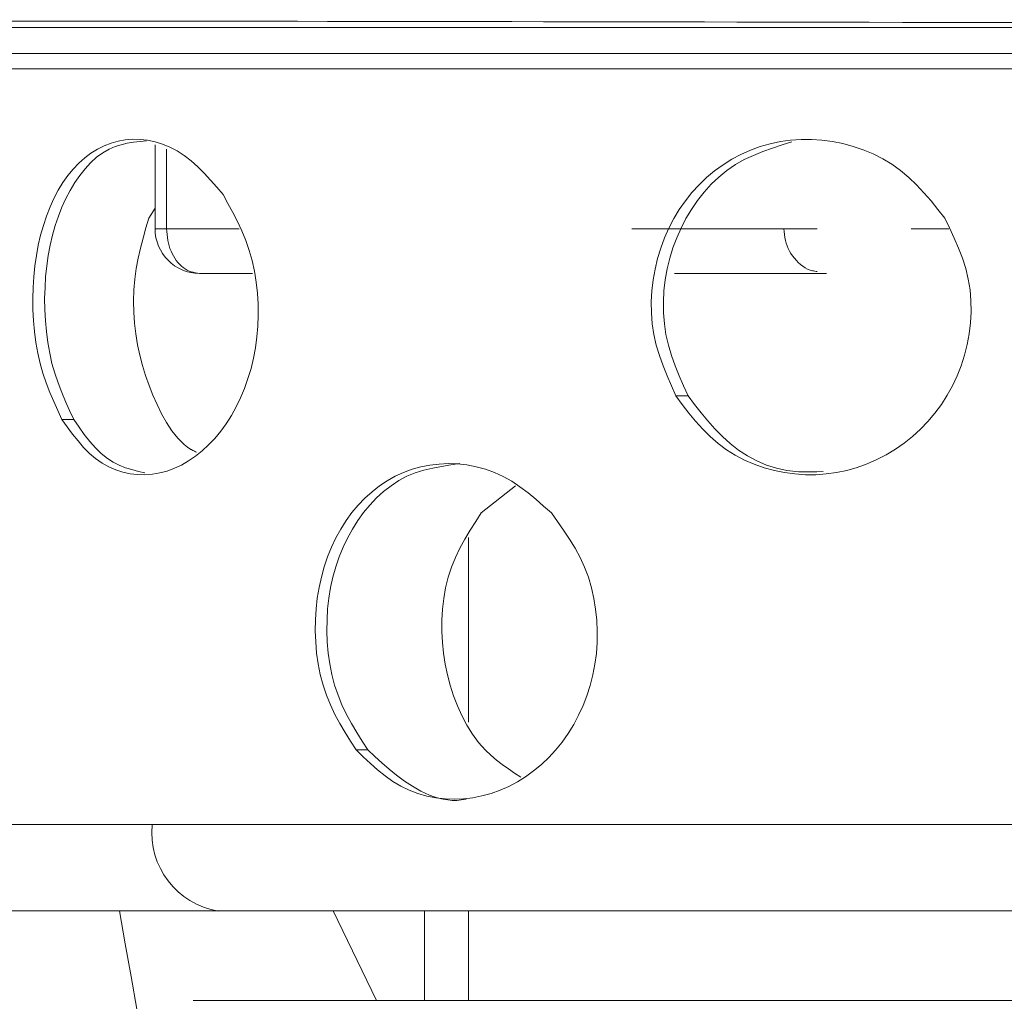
# Model space of a CAD drawing. Extents: x 193 to 943, y 26 to 526.
# Tile 25 of 256: x 356.82 to 357.92, y 90.15 to 91.25. Entities that reach past the tile are written whole.
import ezdxf

# ---------------------------------------------------------------- set-up
doc = ezdxf.new("R2010")
doc.units = 0
doc.layers.get('0').update_dxf_attribs({"lineweight": 25})
doc.layers.add('KG4_HLS_SYA', color=7, linetype='Continuous', lineweight=25)

# ---------------------------------------------------------------- blocks, each defined once
blk = doc.blocks.new('Spline-A069HVXQ7N', base_point=(356.2028, 91.2466))
at = {"color": 0, "lineweight": -2}
for p, q in [((356.2113, 91.2501), (356.2028, 91.2501)), ((356.22, 91.25), (356.2113, 91.2501)), ((356.2289, 91.2499), (356.22, 91.25)), ((356.2381, 91.2499), (356.2289, 91.2499)), ((356.2477, 91.2498), (356.2381, 91.2499)), ((356.2579, 91.2498), (356.2477, 91.2498)), ((356.2717, 91.2497), (356.2579, 91.2498)), ((356.2865, 91.2497), (356.2717, 91.2497)), ((356.3022, 91.2496), (356.2865, 91.2497)), ((356.3188, 91.2496), (356.3022, 91.2496)), ((356.336, 91.2495), (356.3188, 91.2496)), ((356.354, 91.2495), (356.336, 91.2495)), ((356.3727, 91.2494), (356.354, 91.2495)), ((356.3919, 91.2494), (356.3727, 91.2494)), ((356.4118, 91.2493), (356.3919, 91.2494)), ((356.4323, 91.2493), (356.4118, 91.2493)), ((356.4535, 91.2492), (356.4323, 91.2493)), ((356.4753, 91.2492), (356.4535, 91.2492)), ((356.4974, 91.2491), (356.4753, 91.2492)), ((356.5202, 91.2491), (356.4974, 91.2491)), ((356.5436, 91.249), (356.5202, 91.2491)), ((356.5676, 91.249), (356.5436, 91.249)), ((356.5922, 91.2489), (356.5676, 91.249)), ((356.6174, 91.2489), (356.5922, 91.2489)), ((356.6432, 91.2488), (356.6174, 91.2489)), ((356.6696, 91.2488), (356.6432, 91.2488)), ((356.6965, 91.2487), (356.6696, 91.2488)), ((356.724, 91.2487), (356.6965, 91.2487)), ((356.752, 91.2487), (356.724, 91.2487)), ((356.7805, 91.2486), (356.752, 91.2487)), ((356.8099, 91.2486), (356.7805, 91.2486)), ((356.8398, 91.2485), (356.8099, 91.2486)), ((356.8701, 91.2485), (356.8398, 91.2485)), ((356.9009, 91.2485), (356.8701, 91.2485)), ((356.9321, 91.2485), (356.9009, 91.2485)), ((356.9638, 91.2484), (356.9321, 91.2485)), ((356.9956, 91.2484), (356.9638, 91.2484)), ((357.0278, 91.2484), (356.9956, 91.2484)), ((357.0604, 91.2483), (357.0278, 91.2484)), ((357.0933, 91.2483), (357.0604, 91.2483)), ((357.1266, 91.2483), (357.0933, 91.2483)), ((357.1602, 91.2482), (357.1266, 91.2483)), ((357.1938, 91.2482), (357.1602, 91.2482)), ((357.2277, 91.2482), (357.1938, 91.2482)), ((357.262, 91.2481), (357.2277, 91.2482)), ((357.2965, 91.2481), (357.262, 91.2481)), ((357.3313, 91.248), (357.2965, 91.2481)), ((357.3663, 91.248), (357.3313, 91.248)), ((357.4017, 91.2479), (357.3663, 91.248)), ((357.4372, 91.2479), (357.4017, 91.2479)), ((357.473, 91.2478), (357.4372, 91.2479)), ((357.5091, 91.2478), (357.473, 91.2478)), ((357.5453, 91.2477), (357.5091, 91.2478)), ((357.5817, 91.2476), (357.5453, 91.2477)), ((357.6181, 91.2475), (357.5817, 91.2476)), ((357.6548, 91.2475), (357.6181, 91.2475)), ((357.6916, 91.2474), (357.6548, 91.2475)), ((357.7286, 91.2473), (357.6916, 91.2474)), ((357.7658, 91.2472), (357.7286, 91.2473)), ((357.8032, 91.2471), (357.7658, 91.2472)), ((357.8345, 91.2471), (357.8032, 91.2471)), ((357.866, 91.247), (357.8345, 91.2471)), ((357.8975, 91.2469), (357.866, 91.247)), ((357.9291, 91.2468), (357.8975, 91.2469)), ((357.9608, 91.2467), (357.9291, 91.2468)), ((357.9925, 91.2466), (357.9608, 91.2467))]:
    blk.add_line(p, q, dxfattribs=at)
blk = doc.blocks.new('Kreis-A069HVZS7N', base_point=(356.9675, 90.9665))
at = {"color": 0, "lineweight": -2}
blk.add_ellipse((357.0175, 91.0165), major_axis=(-0.05, 0), ratio=1, start_param=0, end_param=1.564817, dxfattribs=at)
blk = doc.blocks.new('Spline-A069HWGW7N', base_point=(356.9277, 89.2325))
at = {"color": 0, "lineweight": -2}
for p, q in [((356.9277, 90.254), (356.9342, 90.2173)), ((356.9342, 90.2173), (356.9407, 90.1807)), ((356.9407, 90.1807), (356.9471, 90.1443)), ((356.9471, 90.1443), (356.9535, 90.1081)), ((356.9535, 90.1081), (356.9598, 90.0723)), ((356.9598, 90.0723), (356.966, 90.0368)), ((356.966, 90.0368), (356.975, 89.9858)), ((356.975, 89.9858), (356.9838, 89.9359)), ((356.9838, 89.9359), (356.9925, 89.8868)), ((356.9925, 89.8868), (357.001, 89.8385)), ((357.001, 89.8385), (357.0094, 89.791)), ((357.0094, 89.791), (357.0176, 89.7441)), ((357.0176, 89.7441), (357.0259, 89.6973)), ((357.0259, 89.6973), (357.034, 89.6511)), ((357.034, 89.6511), (357.042, 89.6057)), ((357.042, 89.6057), (357.0499, 89.5611)), ((357.0499, 89.5611), (357.0576, 89.5174)), ((357.0576, 89.5174), (357.0652, 89.4746)), ((357.0652, 89.4746), (357.0726, 89.4327)), ((357.0726, 89.4327), (357.0798, 89.3916)), ((357.0798, 89.3916), (357.0869, 89.3512)), ((357.0869, 89.3512), (357.0939, 89.3113)), ((357.0939, 89.3113), (357.1009, 89.2718)), ((357.1009, 89.2718), (357.1079, 89.2325))]:
    blk.add_line(p, q, dxfattribs=at)
blk = doc.blocks.new('Spline-A069HX087N', base_point=(356.2224, 91.2415))
at = {"color": 0, "lineweight": -2}
for p, q in [((356.2279, 91.2415), (356.2225, 91.2415)), ((356.2334, 91.2415), (356.2279, 91.2415)), ((356.2393, 91.2415), (356.2334, 91.2415)), ((356.2456, 91.2415), (356.2393, 91.2415)), ((356.2526, 91.2415), (356.2456, 91.2415)), ((356.2603, 91.2415), (356.2526, 91.2415)), ((356.2689, 91.2415), (356.2603, 91.2415)), ((356.2783, 91.2415), (356.2689, 91.2415)), ((356.2885, 91.2415), (356.2783, 91.2415)), ((356.2995, 91.2415), (356.2885, 91.2415)), ((356.3113, 91.2415), (356.2995, 91.2415)), ((356.3237, 91.2415), (356.3113, 91.2415)), ((356.3368, 91.2415), (356.3237, 91.2415)), ((356.3506, 91.2415), (356.3368, 91.2415)), ((356.3651, 91.2415), (356.3506, 91.2415)), ((356.3802, 91.2415), (356.3651, 91.2415)), ((356.3959, 91.2415), (356.3802, 91.2415)), ((356.4123, 91.2415), (356.3959, 91.2415)), ((356.4293, 91.2415), (356.4123, 91.2415)), ((356.447, 91.2415), (356.4293, 91.2415)), ((356.4653, 91.2415), (356.447, 91.2415)), ((356.4842, 91.2415), (356.4653, 91.2415)), ((356.5037, 91.2415), (356.4842, 91.2415)), ((356.5238, 91.2415), (356.5037, 91.2415)), ((356.5445, 91.2415), (356.5238, 91.2415)), ((356.5658, 91.2415), (356.5445, 91.2415)), ((356.5877, 91.2415), (356.5658, 91.2415)), ((356.6101, 91.2415), (356.5877, 91.2415)), ((356.6332, 91.2415), (356.6101, 91.2415)), ((356.6568, 91.2415), (356.6332, 91.2415)), ((356.6809, 91.2415), (356.6568, 91.2415)), ((356.7055, 91.2415), (356.6809, 91.2415)), ((356.7308, 91.2415), (356.7055, 91.2415)), ((356.7565, 91.2415), (356.7308, 91.2415)), ((356.7828, 91.2415), (356.7565, 91.2415)), ((356.8095, 91.2415), (356.7828, 91.2415)), ((356.8368, 91.2415), (356.8095, 91.2415)), ((356.8645, 91.2415), (356.8368, 91.2415)), ((356.8927, 91.2415), (356.8645, 91.2415)), ((356.9214, 91.2415), (356.8927, 91.2415)), ((356.9504, 91.2415), (356.9214, 91.2415)), ((356.9799, 91.2415), (356.9504, 91.2415)), ((357.0095, 91.2415), (356.9799, 91.2415)), ((357.0394, 91.2415), (357.0095, 91.2415)), ((357.0697, 91.2415), (357.0394, 91.2415)), ((357.1003, 91.2415), (357.0697, 91.2415)), ((357.1313, 91.2415), (357.1003, 91.2415)), ((357.1626, 91.2415), (357.1313, 91.2415)), ((357.1947, 91.2415), (357.1626, 91.2415)), ((357.2272, 91.2415), (357.1947, 91.2415)), ((357.2599, 91.2415), (357.2272, 91.2415)), ((357.2929, 91.2415), (357.2599, 91.2415)), ((357.3262, 91.2415), (357.2929, 91.2415)), ((357.3598, 91.2415), (357.3262, 91.2415)), ((357.3929, 91.2415), (357.3598, 91.2415)), ((357.4263, 91.2415), (357.3929, 91.2415)), ((357.4599, 91.2415), (357.4263, 91.2415)), ((357.4936, 91.2415), (357.4599, 91.2415)), ((357.5276, 91.2415), (357.4936, 91.2415)), ((357.5617, 91.2415), (357.5276, 91.2415)), ((357.5967, 91.2415), (357.5617, 91.2415)), ((357.6319, 91.2415), (357.5967, 91.2415)), ((357.6673, 91.2415), (357.6319, 91.2415)), ((357.7029, 91.2415), (357.6673, 91.2415)), ((357.7386, 91.2415), (357.7029, 91.2415)), ((357.7745, 91.2415), (357.7386, 91.2415)), ((357.81, 91.2415), (357.7745, 91.2415)), ((357.8458, 91.2415), (357.81, 91.2415)), ((357.8816, 91.2415), (357.8458, 91.2415)), ((357.9175, 91.2415), (357.8816, 91.2415)), ((357.9535, 91.2415), (357.9175, 91.2415)), ((357.9895, 91.2415), (357.9535, 91.2415))]:
    blk.add_line(p, q, dxfattribs=at)
blk = doc.blocks.new('Spline-A069HX9C7N', base_point=(356.8308, 90.8032))
at = {"color": 0, "lineweight": -2}
for p, q in [((356.9261, 91.1144), (356.9183, 91.1122)), ((356.9342, 91.1158), (356.9261, 91.1144)), ((356.9424, 91.1164), (356.9342, 91.1158)), ((356.9507, 91.1162), (356.9424, 91.1164)), ((356.9591, 91.1153), (356.9507, 91.1162)), ((356.9675, 91.1136), (356.9591, 91.1153)), ((356.9759, 91.111), (356.9675, 91.1136)), ((356.9031, 91.1055), (356.8959, 91.101)), ((356.9106, 91.1092), (356.9031, 91.1055)), ((356.9183, 91.1122), (356.9106, 91.1092)), ((356.9842, 91.1077), (356.9759, 91.111)), ((356.9923, 91.1035), (356.9842, 91.1077)), ((357.0002, 91.0984), (356.9923, 91.1035)), ((356.889, 91.0958), (356.8824, 91.0898)), ((356.8959, 91.101), (356.889, 91.0958)), ((357.0078, 91.0925), (357.0002, 91.0984)), ((357.0153, 91.0858), (357.0078, 91.0925)), ((356.8761, 91.0832), (356.8701, 91.0759)), ((356.8824, 91.0898), (356.8761, 91.0832)), ((357.0225, 91.0786), (357.0153, 91.0858)), ((356.8701, 91.0759), (356.8645, 91.068)), ((357.0296, 91.0709), (357.0225, 91.0786)), ((357.0365, 91.063), (357.0296, 91.0709)), ((356.8593, 91.0594), (356.8545, 91.0504)), ((356.8645, 91.068), (356.8593, 91.0594)), ((357.0435, 91.0549), (357.0365, 91.063)), ((356.8545, 91.0504), (356.8501, 91.0408)), ((356.8501, 91.0408), (356.8462, 91.0307)), ((356.8462, 91.0307), (356.8427, 91.0202)), ((356.8427, 91.0202), (356.8396, 91.0093)), ((356.8396, 91.0093), (356.837, 90.9981)), ((356.837, 90.9981), (356.8348, 90.9866)), ((356.8348, 90.9866), (356.8331, 90.9749)), ((356.8331, 90.9749), (356.8319, 90.9629)), ((356.8319, 90.9629), (356.8311, 90.9507)), ((356.8311, 90.9507), (356.8308, 90.9385)), ((356.8308, 90.9385), (356.8309, 90.9261)), ((356.8309, 90.9261), (356.8315, 90.9137)), ((356.8315, 90.9137), (356.8326, 90.9015)), ((356.8326, 90.9015), (356.8342, 90.8894)), ((356.8342, 90.8894), (356.8363, 90.8775)), ((356.8363, 90.8775), (356.839, 90.866)), ((356.839, 90.866), (356.8422, 90.8549)), ((356.8422, 90.8549), (356.8459, 90.8441)), ((356.8459, 90.8441), (356.8499, 90.8336)), ((356.8499, 90.8336), (356.8542, 90.8234)), ((356.8542, 90.8234), (356.8587, 90.8132)), ((356.8587, 90.8132), (356.8633, 90.8032))]:
    blk.add_line(p, q, dxfattribs=at)
blk = doc.blocks.new('Spline-A069HX9E7N', base_point=(356.8633, 90.7415))
at = {"color": 0, "lineweight": -2}
for p, q in [((357.049, 91.0448), (357.0435, 91.0549)), ((357.0545, 91.0347), (357.049, 91.0448)), ((357.0597, 91.0245), (357.0545, 91.0347)), ((357.0646, 91.0141), (357.0597, 91.0245)), ((357.069, 91.0033), (357.0646, 91.0141)), ((357.0729, 90.9922), (357.069, 91.0033)), ((357.0761, 90.9808), (357.0729, 90.9922)), ((357.0787, 90.9689), (357.0761, 90.9808)), ((357.0807, 90.9569), (357.0787, 90.9689)), ((357.082, 90.9446), (357.0807, 90.9569)), ((357.0828, 90.9323), (357.082, 90.9446)), ((357.0829, 90.9199), (357.0828, 90.9323)), ((357.0824, 90.9076), (357.0829, 90.9199)), ((357.0814, 90.8955), (357.0824, 90.9076)), ((357.0797, 90.8835), (357.0814, 90.8955)), ((357.0775, 90.8717), (357.0797, 90.8835)), ((357.0748, 90.8601), (357.0775, 90.8717)), ((357.0714, 90.8489), (357.0748, 90.8601)), ((357.0676, 90.838), (357.0714, 90.8489)), ((357.0583, 90.8173), (357.0631, 90.8274)), ((357.0631, 90.8274), (357.0676, 90.838)), ((357.0529, 90.8077), (357.0583, 90.8173)), ((357.0471, 90.7986), (357.0529, 90.8077)), ((356.8633, 90.8032), (356.8693, 90.795)), ((356.8693, 90.795), (356.8753, 90.787)), ((357.0409, 90.7901), (357.0471, 90.7986)), ((356.8753, 90.787), (356.8814, 90.7793)), ((357.0343, 90.7821), (357.0409, 90.7901)), ((356.8814, 90.7793), (356.8877, 90.7721)), ((357.0202, 90.7681), (357.0274, 90.7748)), ((357.0274, 90.7748), (357.0343, 90.7821)), ((356.8877, 90.7721), (356.8943, 90.7654)), ((356.8943, 90.7654), (356.9011, 90.7595)), ((357.005, 90.7569), (357.0127, 90.7622)), ((357.0127, 90.7622), (357.0202, 90.7681)), ((356.9011, 90.7595), (356.9083, 90.7544)), ((356.9083, 90.7544), (356.9158, 90.7502)), ((356.9158, 90.7502), (356.9236, 90.7469)), ((356.9891, 90.7487), (356.9971, 90.7524)), ((356.9971, 90.7524), (357.005, 90.7569)), ((356.9236, 90.7469), (356.9316, 90.7443)), ((356.9316, 90.7443), (356.9397, 90.7426)), ((356.9397, 90.7426), (356.9479, 90.7417)), ((356.9479, 90.7417), (356.9562, 90.7415)), ((356.9562, 90.7415), (356.9645, 90.7422)), ((356.9645, 90.7422), (356.9727, 90.7436)), ((356.9727, 90.7436), (356.981, 90.7457)), ((356.981, 90.7457), (356.9891, 90.7487))]:
    blk.add_line(p, q, dxfattribs=at)
blk = doc.blocks.new('Spline-A069HX9G7N', base_point=(357.5223, 90.8297))
at = {"color": 0, "lineweight": -2}
for p, q in [((357.6666, 91.1139), (357.6553, 91.1115)), ((357.6781, 91.1155), (357.6666, 91.1139)), ((357.6897, 91.1163), (357.6781, 91.1155)), ((357.7014, 91.1163), (357.6897, 91.1163)), ((357.7131, 91.1155), (357.7014, 91.1163)), ((357.7248, 91.114), (357.7131, 91.1155)), ((357.7364, 91.1116), (357.7248, 91.114)), ((357.6332, 91.1043), (357.6226, 91.0996)), ((357.6441, 91.1083), (357.6332, 91.1043)), ((357.6553, 91.1115), (357.6441, 91.1083)), ((357.7479, 91.1085), (357.7364, 91.1116)), ((357.7593, 91.1047), (357.7479, 91.1085)), ((357.7703, 91.1001), (357.7593, 91.1047)), ((357.6124, 91.0941), (357.6025, 91.088)), ((357.6226, 91.0996), (357.6124, 91.0941)), ((357.7811, 91.0947), (357.7703, 91.1001)), ((357.7913, 91.0885), (357.7811, 91.0947)), ((357.5931, 91.0811), (357.5841, 91.0736)), ((357.6025, 91.088), (357.5931, 91.0811)), ((357.8011, 91.0816), (357.7913, 91.0885)), ((357.8103, 91.0739), (357.8011, 91.0816)), ((357.5841, 91.0736), (357.5757, 91.0655)), ((357.8189, 91.0656), (357.8103, 91.0739)), ((357.5757, 91.0655), (357.5677, 91.0569)), ((357.8272, 91.0567), (357.8189, 91.0656)), ((357.5604, 91.0477), (357.5536, 91.038)), ((357.5677, 91.0569), (357.5604, 91.0477)), ((357.8351, 91.0475), (357.8272, 91.0567)), ((357.8428, 91.038), (357.8351, 91.0475)), ((357.5536, 91.038), (357.5475, 91.0278)), ((357.8505, 91.0284), (357.8428, 91.038)), ((357.5475, 91.0278), (357.542, 91.0172)), ((357.542, 91.0172), (357.5371, 91.0062)), ((357.5371, 91.0062), (357.5329, 90.9949)), ((357.5329, 90.9949), (357.5294, 90.9833)), ((357.5294, 90.9833), (357.5266, 90.9714)), ((357.5266, 90.9714), (357.5244, 90.9593)), ((357.5244, 90.9593), (357.523, 90.947)), ((357.523, 90.947), (357.5223, 90.9347)), ((357.5223, 90.9347), (357.5224, 90.9224)), ((357.5224, 90.9224), (357.5234, 90.9103)), ((357.5234, 90.9103), (357.5252, 90.8982)), ((357.5252, 90.8982), (357.5279, 90.8864)), ((357.5279, 90.8864), (357.5314, 90.8748)), ((357.5314, 90.8748), (357.5355, 90.8634)), ((357.5355, 90.8634), (357.54, 90.8521)), ((357.54, 90.8521), (357.5448, 90.8409)), ((357.5448, 90.8409), (357.5498, 90.8297))]:
    blk.add_line(p, q, dxfattribs=at)
blk = doc.blocks.new('Spline-A069HX9I7N', base_point=(357.5498, 90.7416))
at = {"color": 0, "lineweight": -2}
for p, q in [((357.8558, 91.0173), (357.8505, 91.0284)), ((357.8609, 91.0061), (357.8558, 91.0173)), ((357.8658, 90.9948), (357.8609, 91.0061)), ((357.8701, 90.9834), (357.8658, 90.9948)), ((357.8738, 90.9719), (357.8701, 90.9834)), ((357.8767, 90.9601), (357.8738, 90.9719)), ((357.8787, 90.9481), (357.8767, 90.9601)), ((357.8797, 90.9359), (357.8787, 90.9481)), ((357.8799, 90.9236), (357.8797, 90.9359)), ((357.8792, 90.9113), (357.8799, 90.9236)), ((357.8777, 90.8991), (357.8792, 90.9113)), ((357.8754, 90.8869), (357.8777, 90.8991)), ((357.8723, 90.875), (357.8754, 90.8869)), ((357.8686, 90.8634), (357.8723, 90.875)), ((357.8641, 90.852), (357.8686, 90.8634)), ((357.859, 90.841), (357.8641, 90.852)), ((357.8531, 90.8304), (357.859, 90.841)), ((357.5498, 90.8297), (357.557, 90.8201)), ((357.8466, 90.8202), (357.8531, 90.8304)), ((357.557, 90.8201), (357.5644, 90.8105)), ((357.8394, 90.8104), (357.8466, 90.8202)), ((357.5644, 90.8105), (357.5719, 90.8013)), ((357.8316, 90.8012), (357.8394, 90.8104)), ((357.5719, 90.8013), (357.5798, 90.7924)), ((357.8233, 90.7925), (357.8316, 90.8012)), ((357.5798, 90.7924), (357.5881, 90.7841)), ((357.5881, 90.7841), (357.5969, 90.7764)), ((357.805, 90.7768), (357.8144, 90.7843)), ((357.8144, 90.7843), (357.8233, 90.7925)), ((357.5969, 90.7764), (357.6063, 90.7694)), ((357.7952, 90.77), (357.805, 90.7768)), ((357.6063, 90.7694), (357.6162, 90.7633)), ((357.6162, 90.7633), (357.6266, 90.7579)), ((357.7744, 90.7584), (357.785, 90.7638)), ((357.785, 90.7638), (357.7952, 90.77)), ((357.6266, 90.7579), (357.6374, 90.7532)), ((357.6374, 90.7532), (357.6485, 90.7494)), ((357.7523, 90.7497), (357.7635, 90.7536)), ((357.7635, 90.7536), (357.7744, 90.7584)), ((357.6485, 90.7494), (357.6599, 90.7463)), ((357.6599, 90.7463), (357.6713, 90.7439)), ((357.6713, 90.7439), (357.6829, 90.7424)), ((357.6829, 90.7424), (357.6946, 90.7416)), ((357.6946, 90.7416), (357.7062, 90.7416)), ((357.7062, 90.7416), (357.7179, 90.7424)), ((357.7179, 90.7424), (357.7295, 90.744)), ((357.7295, 90.744), (357.741, 90.7464)), ((357.741, 90.7464), (357.7523, 90.7497))]:
    blk.add_line(p, q, dxfattribs=at)
blk = doc.blocks.new('Spline-A069HX9K7N', base_point=(357.1467, 90.4341))
at = {"color": 0, "lineweight": -2}
for p, q in [((357.2648, 90.7503), (357.255, 90.7476)), ((357.2748, 90.7523), (357.2648, 90.7503)), ((357.285, 90.7535), (357.2748, 90.7523)), ((357.2954, 90.754), (357.285, 90.7535)), ((357.3058, 90.7536), (357.2954, 90.754)), ((357.3162, 90.7525), (357.3058, 90.7536)), ((357.3266, 90.7505), (357.3162, 90.7525)), ((357.3369, 90.7477), (357.3266, 90.7505)), ((357.2361, 90.7398), (357.2271, 90.7347)), ((357.2454, 90.744), (357.2361, 90.7398)), ((357.255, 90.7476), (357.2454, 90.744)), ((357.347, 90.7441), (357.3369, 90.7477)), ((357.3568, 90.7396), (357.347, 90.7441)), ((357.3663, 90.7342), (357.3568, 90.7396)), ((357.2184, 90.729), (357.2101, 90.7225)), ((357.2271, 90.7347), (357.2184, 90.729)), ((357.3755, 90.728), (357.3663, 90.7342)), ((357.2101, 90.7225), (357.2022, 90.7154)), ((357.3845, 90.7213), (357.3755, 90.728)), ((357.3933, 90.7141), (357.3845, 90.7213)), ((357.1947, 90.7076), (357.1877, 90.6992)), ((357.2022, 90.7154), (357.1947, 90.7076)), ((357.4019, 90.7065), (357.3933, 90.7141)), ((357.4106, 90.6989), (357.4019, 90.7065)), ((357.1877, 90.6992), (357.1812, 90.6903)), ((357.1812, 90.6903), (357.1752, 90.6808)), ((357.1752, 90.6808), (357.1697, 90.6709)), ((357.1697, 90.6709), (357.1648, 90.6605)), ((357.1648, 90.6605), (357.1604, 90.6497)), ((357.1604, 90.6497), (357.1566, 90.6386)), ((357.1566, 90.6386), (357.1535, 90.6272)), ((357.1535, 90.6272), (357.1509, 90.6155)), ((357.1509, 90.6155), (357.1489, 90.6036)), ((357.1489, 90.6036), (357.1476, 90.5915)), ((357.1476, 90.5915), (357.1468, 90.5792)), ((357.1468, 90.5792), (357.1467, 90.5669)), ((357.1467, 90.5669), (357.1471, 90.5546)), ((357.1471, 90.5546), (357.1482, 90.5422)), ((357.1482, 90.5422), (357.1499, 90.53)), ((357.1499, 90.53), (357.1523, 90.5181)), ((357.1523, 90.5181), (357.1554, 90.5064)), ((357.1554, 90.5064), (357.1591, 90.4951)), ((357.1591, 90.4951), (357.1636, 90.4842)), ((357.1636, 90.4842), (357.1686, 90.4737)), ((357.1686, 90.4737), (357.1741, 90.4635)), ((357.1741, 90.4635), (357.18, 90.4536)), ((357.18, 90.4536), (357.1861, 90.4438)), ((357.1861, 90.4438), (357.1924, 90.4341))]:
    blk.add_line(p, q, dxfattribs=at)
blk = doc.blocks.new('Spline-A069HX9M7N', base_point=(357.1924, 90.379))
at = {"color": 0, "lineweight": -2}
for p, q in [((357.4175, 90.6892), (357.4106, 90.6989)), ((357.4243, 90.6795), (357.4175, 90.6892)), ((357.4309, 90.6696), (357.4243, 90.6795)), ((357.4371, 90.6594), (357.4309, 90.6696)), ((357.4427, 90.649), (357.4371, 90.6594)), ((357.4477, 90.6382), (357.4427, 90.649)), ((357.452, 90.6269), (357.4477, 90.6382)), ((357.4555, 90.6152), (357.452, 90.6269)), ((357.4582, 90.6033), (357.4555, 90.6152)), ((357.4601, 90.5911), (357.4582, 90.6033)), ((357.4614, 90.5788), (357.4601, 90.5911)), ((357.4619, 90.5664), (357.4614, 90.5788)), ((357.4617, 90.5541), (357.4619, 90.5664)), ((357.4609, 90.5419), (357.4617, 90.5541)), ((357.4593, 90.5298), (357.4609, 90.5419)), ((357.457, 90.5178), (357.4593, 90.5298)), ((357.4541, 90.5061), (357.457, 90.5178)), ((357.4504, 90.4946), (357.4541, 90.5061)), ((357.4461, 90.4835), (357.4504, 90.4946)), ((357.4411, 90.4727), (357.4461, 90.4835)), ((357.4356, 90.4622), (357.4411, 90.4727)), ((357.4294, 90.4523), (357.4356, 90.4622)), ((357.4154, 90.4338), (357.4226, 90.4428)), ((357.4226, 90.4428), (357.4294, 90.4523)), ((357.1924, 90.4341), (357.2003, 90.4264)), ((357.4076, 90.4254), (357.4154, 90.4338)), ((357.2003, 90.4264), (357.2083, 90.4189)), ((357.3994, 90.4176), (357.4076, 90.4254)), ((357.2083, 90.4189), (357.2164, 90.4117)), ((357.2164, 90.4117), (357.2247, 90.4049)), ((357.3818, 90.404), (357.3908, 90.4105)), ((357.3908, 90.4105), (357.3994, 90.4176)), ((357.2247, 90.4049), (357.2333, 90.3987)), ((357.2333, 90.3987), (357.2423, 90.3933)), ((357.363, 90.3932), (357.3726, 90.3982)), ((357.3726, 90.3982), (357.3818, 90.404)), ((357.2423, 90.3933), (357.2516, 90.3888)), ((357.2516, 90.3888), (357.2613, 90.3852)), ((357.3432, 90.3854), (357.3532, 90.3889)), ((357.3532, 90.3889), (357.363, 90.3932)), ((357.2613, 90.3852), (357.2712, 90.3824)), ((357.2712, 90.3824), (357.2814, 90.3804)), ((357.2814, 90.3804), (357.2917, 90.3793)), ((357.2917, 90.3793), (357.3021, 90.379)), ((357.3021, 90.379), (357.3124, 90.3794)), ((357.3124, 90.3794), (357.3228, 90.3806)), ((357.3228, 90.3806), (357.333, 90.3826)), ((357.333, 90.3826), (357.3432, 90.3854))]:
    blk.add_line(p, q, dxfattribs=at)
blk = doc.blocks.new('Spline-A069HXAG7N', base_point=(357.2054, 90.3776))
at = {"color": 0, "lineweight": -2}
for p, q in [((357.2132, 90.4267), (357.2053, 90.4341)), ((357.2212, 90.4195), (357.2132, 90.4267)), ((357.2293, 90.4124), (357.2212, 90.4195)), ((357.2376, 90.4056), (357.2293, 90.4124)), ((357.2463, 90.3992), (357.2376, 90.4056)), ((357.2553, 90.3933), (357.2463, 90.3992)), ((357.2647, 90.388), (357.2553, 90.3933)), ((357.2745, 90.3835), (357.2647, 90.388)), ((357.2794, 90.3817), (357.2745, 90.3835)), ((357.2845, 90.3802), (357.2794, 90.3817)), ((357.2896, 90.3789), (357.2845, 90.3802)), ((357.2947, 90.3781), (357.2896, 90.3789)), ((357.2998, 90.3776), (357.2947, 90.3781)), ((357.3049, 90.3776), (357.2998, 90.3776)), ((357.3151, 90.379), (357.3049, 90.3776)), ((357.3152, 90.379), (357.3151, 90.379)), ((357.3153, 90.379), (357.3152, 90.379)), ((357.3152, 90.379), (357.3152, 90.379)), ((357.3152, 90.379), (357.3152, 90.379)), ((357.3152, 90.379), (357.3152, 90.379)), ((357.3153, 90.379), (357.3153, 90.379))]:
    blk.add_line(p, q, dxfattribs=at)
blk = doc.blocks.new('Spline-A069HXAI7N', base_point=(357.1596, 90.4341))
at = {"color": 0, "lineweight": -2}
for p, q in [((357.2779, 90.749), (357.2879, 90.7509)), ((357.2879, 90.7509), (357.2981, 90.7525)), ((357.2981, 90.7525), (357.3082, 90.7539)), ((357.24, 90.735), (357.2491, 90.7398)), ((357.2491, 90.7398), (357.2584, 90.7436)), ((357.2584, 90.7436), (357.2681, 90.7466)), ((357.2681, 90.7466), (357.2779, 90.749)), ((357.223, 90.7229), (357.2314, 90.7293)), ((357.2314, 90.7293), (357.24, 90.735)), ((357.2151, 90.7156), (357.223, 90.7229)), ((357.2007, 90.6993), (357.2077, 90.7077)), ((357.2077, 90.7077), (357.2151, 90.7156)), ((357.1942, 90.6903), (357.2007, 90.6993)), ((357.1881, 90.6808), (357.1942, 90.6903)), ((357.1827, 90.6708), (357.1881, 90.6808)), ((357.1777, 90.6605), (357.1827, 90.6708)), ((357.1734, 90.6497), (357.1777, 90.6605)), ((357.1696, 90.6386), (357.1734, 90.6497)), ((357.1664, 90.6272), (357.1696, 90.6386)), ((357.1638, 90.6155), (357.1664, 90.6272)), ((357.1619, 90.6036), (357.1638, 90.6155)), ((357.1605, 90.5915), (357.1619, 90.6036)), ((357.1598, 90.5793), (357.1605, 90.5915)), ((357.1596, 90.5669), (357.1598, 90.5793)), ((357.1601, 90.5546), (357.1596, 90.5669)), ((357.1612, 90.5422), (357.1601, 90.5546)), ((357.1629, 90.5301), (357.1612, 90.5422)), ((357.1652, 90.5181), (357.1629, 90.5301)), ((357.1683, 90.5064), (357.1652, 90.5181)), ((357.1721, 90.4951), (357.1683, 90.5064)), ((357.1765, 90.4842), (357.1721, 90.4951)), ((357.1816, 90.4737), (357.1765, 90.4842)), ((357.1871, 90.4635), (357.1816, 90.4737)), ((357.193, 90.4536), (357.1871, 90.4635)), ((357.1991, 90.4438), (357.193, 90.4536)), ((357.2053, 90.4341), (357.1991, 90.4438))]:
    blk.add_line(p, q, dxfattribs=at)
blk = doc.blocks.new('Spline-A069HXAK7N', base_point=(357.5634, 90.7446))
at = {"color": 0, "lineweight": -2}
for p, q in [((357.5706, 90.8202), (357.5634, 90.8297)), ((357.578, 90.8108), (357.5706, 90.8202)), ((357.5856, 90.8016), (357.578, 90.8108)), ((357.5935, 90.7927), (357.5856, 90.8016)), ((357.6018, 90.7842), (357.5935, 90.7927)), ((357.6106, 90.7763), (357.6018, 90.7842)), ((357.62, 90.7691), (357.6106, 90.7763)), ((357.63, 90.7626), (357.62, 90.7691)), ((357.6404, 90.757), (357.63, 90.7626)), ((357.6513, 90.7523), (357.6404, 90.757)), ((357.6624, 90.7487), (357.6513, 90.7523)), ((357.6738, 90.7463), (357.6624, 90.7487)), ((357.6804, 90.7454), (357.6738, 90.7463)), ((357.6871, 90.7449), (357.6804, 90.7454)), ((357.6939, 90.7447), (357.6871, 90.7449)), ((357.7007, 90.7446), (357.6939, 90.7447)), ((357.7075, 90.7448), (357.7007, 90.7446)), ((357.7143, 90.745), (357.7075, 90.7448))]:
    blk.add_line(p, q, dxfattribs=at)
blk = doc.blocks.new('Spline-A069HXAM7N', base_point=(357.5358, 90.8297))
at = {"color": 0, "lineweight": -2}
for p, q in [((357.6686, 91.1101), (357.6796, 91.1135)), ((357.6365, 91.0985), (357.647, 91.1028)), ((357.647, 91.1028), (357.6577, 91.1066)), ((357.6577, 91.1066), (357.6686, 91.1101)), ((357.6164, 91.0881), (357.6262, 91.0937)), ((357.6262, 91.0937), (357.6365, 91.0985)), ((357.5979, 91.0742), (357.6069, 91.0815)), ((357.6069, 91.0815), (357.6164, 91.0881)), ((357.5894, 91.0661), (357.5979, 91.0742)), ((357.5814, 91.0573), (357.5894, 91.0661)), ((357.5673, 91.0381), (357.574, 91.0479)), ((357.574, 91.0479), (357.5814, 91.0573)), ((357.5611, 91.0279), (357.5673, 91.0381)), ((357.5556, 91.0172), (357.5611, 91.0279)), ((357.5507, 91.0063), (357.5556, 91.0172)), ((357.5465, 90.995), (357.5507, 91.0063)), ((357.543, 90.9834), (357.5465, 90.995)), ((357.5401, 90.9715), (357.543, 90.9834)), ((357.5379, 90.9594), (357.5401, 90.9715)), ((357.5365, 90.9472), (357.5379, 90.9594)), ((357.5358, 90.9349), (357.5365, 90.9472)), ((357.5359, 90.9226), (357.5358, 90.9349)), ((357.5369, 90.9103), (357.5359, 90.9226)), ((357.5387, 90.8983), (357.5369, 90.9103)), ((357.5414, 90.8865), (357.5387, 90.8983)), ((357.5449, 90.8749), (357.5414, 90.8865)), ((357.549, 90.8634), (357.5449, 90.8749)), ((357.5535, 90.8521), (357.549, 90.8634)), ((357.5584, 90.8409), (357.5535, 90.8521)), ((357.5634, 90.8297), (357.5584, 90.8409))]:
    blk.add_line(p, q, dxfattribs=at)
blk = doc.blocks.new('Spline-A069HXAO7N', base_point=(356.8766, 90.7435))
at = {"color": 0, "lineweight": -2}
for p, q in [((356.8825, 90.7948), (356.8766, 90.8032)), ((356.8884, 90.7866), (356.8825, 90.7948)), ((356.8945, 90.7788), (356.8884, 90.7866)), ((356.9008, 90.7715), (356.8945, 90.7788)), ((356.9074, 90.7651), (356.9008, 90.7715)), ((356.9143, 90.7595), (356.9074, 90.7651)), ((356.9208, 90.7554), (356.9143, 90.7595)), ((356.9275, 90.7521), (356.9208, 90.7554)), ((356.9345, 90.7494), (356.9275, 90.7521)), ((356.9417, 90.7472), (356.9345, 90.7494)), ((356.9489, 90.7453), (356.9417, 90.7472)), ((356.9562, 90.7435), (356.9489, 90.7453))]:
    blk.add_line(p, q, dxfattribs=at)
blk = doc.blocks.new('Spline-A069HXAQ7N', base_point=(356.8441, 90.8032))
at = {"color": 0, "lineweight": -2}
for p, q in [((356.9436, 91.1132), (356.9507, 91.1141)), ((356.9507, 91.1141), (356.9578, 91.1149)), ((356.909, 91.1014), (356.9163, 91.1055)), ((356.9163, 91.1055), (356.9228, 91.1083)), ((356.9228, 91.1083), (356.9296, 91.1104)), ((356.9296, 91.1104), (356.9365, 91.112)), ((356.9365, 91.112), (356.9436, 91.1132)), ((356.8955, 91.0903), (356.9021, 91.0963)), ((356.9021, 91.0963), (356.909, 91.1014)), ((356.8833, 91.076), (356.8892, 91.0835)), ((356.8892, 91.0835), (356.8955, 91.0903)), ((356.8778, 91.068), (356.8833, 91.076)), ((356.8678, 91.0502), (356.8726, 91.0593)), ((356.8726, 91.0593), (356.8778, 91.068)), ((356.8634, 91.0407), (356.8678, 91.0502)), ((356.8595, 91.0306), (356.8634, 91.0407)), ((356.856, 91.0202), (356.8595, 91.0306)), ((356.8529, 91.0094), (356.856, 91.0202)), ((356.8503, 90.9982), (356.8529, 91.0094)), ((356.8481, 90.9867), (356.8503, 90.9982)), ((356.8464, 90.9749), (356.8481, 90.9867)), ((356.8452, 90.9629), (356.8464, 90.9749)), ((356.8445, 90.9508), (356.8452, 90.9629)), ((356.8441, 90.9385), (356.8445, 90.9508)), ((356.8443, 90.9261), (356.8441, 90.9385)), ((356.8449, 90.9137), (356.8443, 90.9261)), ((356.846, 90.9015), (356.8449, 90.9137)), ((356.8475, 90.8894), (356.846, 90.9015)), ((356.8497, 90.8775), (356.8475, 90.8894)), ((356.8523, 90.866), (356.8497, 90.8775)), ((356.8555, 90.8549), (356.8523, 90.866)), ((356.8592, 90.8441), (356.8555, 90.8549)), ((356.8632, 90.8336), (356.8592, 90.8441)), ((356.8675, 90.8234), (356.8632, 90.8336)), ((356.872, 90.8132), (356.8675, 90.8234)), ((356.8766, 90.8032), (356.872, 90.8132))]:
    blk.add_line(p, q, dxfattribs=at)
blk = doc.blocks.new('Spline-A069HXBY7N', base_point=(356.9435, 90.7667))
at = {"color": 0, "lineweight": -2}
for p, q in [((356.9606, 91.0284), (356.9573, 91.0173)), ((356.9573, 91.0173), (356.9542, 91.0061)), ((356.9542, 91.0061), (356.9512, 90.9948)), ((356.9512, 90.9948), (356.9486, 90.9834)), ((356.9486, 90.9834), (356.9464, 90.9719)), ((356.9464, 90.9719), (356.9448, 90.9601)), ((356.9448, 90.9601), (356.9438, 90.948)), ((356.9438, 90.948), (356.9435, 90.9357)), ((356.9435, 90.9357), (356.9438, 90.9234)), ((356.9438, 90.9234), (356.9446, 90.9111)), ((356.9446, 90.9111), (356.946, 90.8989)), ((356.946, 90.8989), (356.948, 90.8868)), ((356.948, 90.8868), (356.9505, 90.8751)), ((356.9505, 90.8751), (356.9535, 90.8636)), ((356.9535, 90.8636), (356.9569, 90.8523)), ((356.9569, 90.8523), (356.9608, 90.8413)), ((356.9608, 90.8413), (356.9651, 90.8306)), ((356.9651, 90.8306), (356.9698, 90.82)), ((356.9698, 90.82), (356.9749, 90.8097)), ((356.9749, 90.8097), (356.9804, 90.7998)), ((356.9804, 90.7998), (356.9864, 90.7907)), ((356.9864, 90.7907), (356.9929, 90.7825)), ((356.9929, 90.7825), (357, 90.7755)), ((357, 90.7755), (357.0038, 90.7725)), ((357.0038, 90.7725), (357.0077, 90.7699)), ((357.0077, 90.7699), (357.0082, 90.7696)), ((357.0082, 90.7696), (357.0087, 90.7693)), ((357.0087, 90.7693), (357.0097, 90.7688)), ((357.0097, 90.7688), (357.0107, 90.7683)), ((357.0107, 90.7683), (357.0118, 90.7678)), ((357.0118, 90.7678), (357.0128, 90.7672)), ((357.0128, 90.7672), (357.0138, 90.7667))]:
    blk.add_line(p, q, dxfattribs=at)
blk = doc.blocks.new('Spline-A069HXC07N', base_point=(357.2881, 90.4035))
at = {"color": 0, "lineweight": -2}
for p, q in [((357.3323, 90.6989), (357.326, 90.6892)), ((357.326, 90.6892), (357.3198, 90.6795)), ((357.3198, 90.6795), (357.3139, 90.6696)), ((357.3139, 90.6696), (357.3083, 90.6595)), ((357.3083, 90.6595), (357.3033, 90.649)), ((357.3033, 90.649), (357.2989, 90.6382)), ((357.2989, 90.6382), (357.2953, 90.6269)), ((357.2953, 90.6269), (357.2924, 90.6152)), ((357.2924, 90.6152), (357.2903, 90.6032)), ((357.2903, 90.6032), (357.2889, 90.5911)), ((357.2889, 90.5911), (357.2882, 90.5788)), ((357.2882, 90.5788), (357.2881, 90.5664)), ((357.2881, 90.5664), (357.2887, 90.5542)), ((357.2887, 90.5542), (357.29, 90.542)), ((357.29, 90.542), (357.2919, 90.5299)), ((357.2919, 90.5299), (357.2944, 90.518)), ((357.2944, 90.518), (357.2975, 90.5062)), ((357.2975, 90.5062), (357.3013, 90.4946)), ((357.3013, 90.4946), (357.3056, 90.4833)), ((357.3056, 90.4833), (357.3106, 90.4723)), ((357.3106, 90.4723), (357.3162, 90.4617)), ((357.3162, 90.4617), (357.3224, 90.4517)), ((357.3224, 90.4517), (357.3292, 90.4423)), ((357.3292, 90.4423), (357.3368, 90.4338)), ((357.3368, 90.4338), (357.3428, 90.428)), ((357.3428, 90.428), (357.3491, 90.4226)), ((357.3491, 90.4226), (357.3557, 90.4175)), ((357.3557, 90.4175), (357.3625, 90.4127)), ((357.3625, 90.4127), (357.3694, 90.4081)), ((357.3694, 90.4081), (357.3763, 90.4035))]:
    blk.add_line(p, q, dxfattribs=at)
blk = doc.blocks.new('Spline-A069I00E7N', base_point=(357.6705, 90.9686))
at = {"color": 0, "lineweight": -2}
for p, q in [((357.6709, 91.0132), (357.6705, 91.0165)), ((357.6713, 91.0099), (357.6709, 91.0132)), ((357.6718, 91.0067), (357.6713, 91.0099)), ((357.6724, 91.0035), (357.6718, 91.0067)), ((357.6732, 91.0004), (357.6724, 91.0035)), ((357.6741, 90.9973), (357.6732, 91.0004)), ((357.6754, 90.9944), (357.6741, 90.9973)), ((357.6768, 90.9915), (357.6754, 90.9944)), ((357.6785, 90.9888), (357.6768, 90.9915)), ((357.6803, 90.9861), (357.6785, 90.9888)), ((357.6823, 90.9835), (357.6803, 90.9861)), ((357.6845, 90.9811), (357.6823, 90.9835)), ((357.6867, 90.9788), (357.6845, 90.9811)), ((357.6891, 90.9766), (357.6867, 90.9788)), ((357.6916, 90.9746), (357.6891, 90.9766)), ((357.6943, 90.9729), (357.6916, 90.9746)), ((357.697, 90.9714), (357.6943, 90.9729)), ((357.6999, 90.9703), (357.697, 90.9714)), ((357.7012, 90.9699), (357.6999, 90.9703)), ((357.7025, 90.9696), (357.7012, 90.9699)), ((357.7038, 90.9693), (357.7025, 90.9696)), ((357.7051, 90.969), (357.7038, 90.9693)), ((357.7065, 90.9688), (357.7051, 90.969)), ((357.7078, 90.9686), (357.7065, 90.9688))]:
    blk.add_line(p, q, dxfattribs=at)
blk = doc.blocks.new('Spline-A069I09Q7N', base_point=(357.6705, 91.0165))
at = {"color": 0, "lineweight": -2}
for p, q in [((357.6705, 91.0165), (357.6746, 91.0165)), ((357.6746, 91.0165), (357.6788, 91.0165)), ((357.6788, 91.0165), (357.6836, 91.0165)), ((357.6836, 91.0165), (357.6892, 91.0165)), ((357.6892, 91.0165), (357.6957, 91.0165)), ((357.6957, 91.0165), (357.7035, 91.0165)), ((357.7035, 91.0165), (357.7042, 91.0165)), ((357.7042, 91.0165), (357.7049, 91.0165)), ((357.7049, 91.0165), (357.7056, 91.0165)), ((357.7056, 91.0165), (357.7064, 91.0165)), ((357.7064, 91.0165), (357.7071, 91.0165)), ((357.7071, 91.0165), (357.7078, 91.0165))]:
    blk.add_line(p, q, dxfattribs=at)
blk = doc.blocks.new('Spline-A069I09S7N', base_point=(357.8128, 91.0165))
at = {"color": 0, "lineweight": -2}
for p, q in [((357.8128, 91.0165), (357.8142, 91.0165)), ((357.8142, 91.0165), (357.8157, 91.0165)), ((357.8157, 91.0165), (357.8171, 91.0165)), ((357.8171, 91.0165), (357.8186, 91.0165)), ((357.8186, 91.0165), (357.82, 91.0165)), ((357.82, 91.0165), (357.8215, 91.0165)), ((357.8215, 91.0165), (357.8269, 91.0165)), ((357.8269, 91.0165), (357.8324, 91.0165)), ((357.8324, 91.0165), (357.8379, 91.0165)), ((357.8379, 91.0165), (357.8436, 91.0165)), ((357.8436, 91.0165), (357.8493, 91.0165)), ((357.8493, 91.0165), (357.8551, 91.0165))]:
    blk.add_line(p, q, dxfattribs=at)
blk = doc.blocks.new('Spline-A069I0D87N', base_point=(357.5584, 91.0165))
at = {"color": 0, "lineweight": -2}
for p, q in [((357.5642, 91.0165), (357.5584, 91.0165)), ((357.57, 91.0165), (357.5642, 91.0165)), ((357.5756, 91.0165), (357.57, 91.0165)), ((357.581, 91.0165), (357.5756, 91.0165)), ((357.5863, 91.0165), (357.581, 91.0165)), ((357.5912, 91.0165), (357.5863, 91.0165)), ((357.5969, 91.0165), (357.5912, 91.0165)), ((357.6021, 91.0165), (357.5969, 91.0165)), ((357.6068, 91.0165), (357.6021, 91.0165)), ((357.6108, 91.0165), (357.6068, 91.0165)), ((357.6144, 91.0165), (357.6108, 91.0165)), ((357.6173, 91.0165), (357.6144, 91.0165)), ((357.6197, 91.0165), (357.6173, 91.0165)), ((357.6216, 91.0165), (357.6197, 91.0165)), ((357.6231, 91.0165), (357.6216, 91.0165)), ((357.6243, 91.0165), (357.6231, 91.0165)), ((357.6254, 91.0165), (357.6243, 91.0165)), ((357.6263, 91.0165), (357.6254, 91.0165))]:
    blk.add_line(p, q, dxfattribs=at)
blk = doc.blocks.new('Spline-A069I0DA7N', base_point=(356.9805, 90.9665))
at = {"color": 0, "lineweight": -2}
for p, q in [((356.9808, 91.0132), (356.9805, 91.0165)), ((356.9811, 91.0099), (356.9808, 91.0132)), ((356.9815, 91.0067), (356.9811, 91.0099)), ((356.9819, 91.0035), (356.9815, 91.0067)), ((356.9825, 91.0004), (356.9819, 91.0035)), ((356.9833, 90.9973), (356.9825, 91.0004)), ((356.9842, 90.9944), (356.9833, 90.9973)), ((356.9854, 90.9915), (356.9842, 90.9944)), ((356.9867, 90.9887), (356.9854, 90.9915)), ((356.9881, 90.986), (356.9867, 90.9887)), ((356.9896, 90.9835), (356.9881, 90.986)), ((356.9913, 90.9811), (356.9896, 90.9835)), ((356.9931, 90.9788), (356.9913, 90.9811)), ((356.995, 90.9767), (356.9931, 90.9788)), ((356.997, 90.9748), (356.995, 90.9767)), ((356.999, 90.9731), (356.997, 90.9748)), ((357.0011, 90.9715), (356.999, 90.9731)), ((357.0033, 90.9703), (357.0011, 90.9715)), ((357.0056, 90.9692), (357.0033, 90.9703)), ((357.0079, 90.9684), (357.0056, 90.9692)), ((357.0103, 90.9678), (357.0079, 90.9684)), ((357.0127, 90.9673), (357.0103, 90.9678)), ((357.0151, 90.9668), (357.0127, 90.9673)), ((357.0175, 90.9665), (357.0151, 90.9668))]:
    blk.add_line(p, q, dxfattribs=at)
blk = doc.blocks.new('Spline-A069I0DC7N', base_point=(356.9675, 91.0165))
at = {"color": 0, "lineweight": -2}
for p, q in [((356.9676, 91.0165), (356.9675, 91.0165)), ((356.9677, 91.0165), (356.9676, 91.0165)), ((356.9678, 91.0165), (356.9677, 91.0165)), ((356.968, 91.0165), (356.9678, 91.0165)), ((356.9681, 91.0165), (356.968, 91.0165)), ((356.9684, 91.0165), (356.9681, 91.0165)), ((356.9687, 91.0165), (356.9684, 91.0165)), ((356.969, 91.0165), (356.9687, 91.0165)), ((356.9694, 91.0165), (356.969, 91.0165)), ((356.9698, 91.0165), (356.9694, 91.0165)), ((356.9703, 91.0165), (356.9698, 91.0165)), ((356.9709, 91.0165), (356.9703, 91.0165)), ((356.9714, 91.0165), (356.9709, 91.0165)), ((356.9721, 91.0165), (356.9714, 91.0165)), ((356.9727, 91.0165), (356.9721, 91.0165)), ((356.9734, 91.0165), (356.9727, 91.0165)), ((356.9742, 91.0165), (356.9734, 91.0165)), ((356.975, 91.0165), (356.9742, 91.0165)), ((356.9758, 91.0165), (356.975, 91.0165)), ((356.9767, 91.0165), (356.9758, 91.0165)), ((356.9776, 91.0165), (356.9767, 91.0165)), ((356.9785, 91.0165), (356.9776, 91.0165)), ((356.9795, 91.0165), (356.9785, 91.0165)), ((356.9805, 91.0165), (356.9795, 91.0165))]:
    blk.add_line(p, q, dxfattribs=at)
blk = doc.blocks.new('Kreis-A069I0R87N', base_point=(356.9638, 90.254))
at = {"color": 0, "lineweight": -2}
blk.add_ellipse((357.0528, 90.3417), major_axis=(-0.0886, 0.0087), ratio=1, start_param=0, end_param=1.505123, dxfattribs=at)

msp = doc.modelspace()

# ---------------------------------------------------------------- linework, layer by layer
at = {"layer": 'KG4_HLS_SYA', "color": 8, "linetype": 'Continuous', "lineweight": 9, "ltscale": 0.13, "true_color": 0x808080}
for p, q in [((360.0238, 91.2124), (356.4241, 91.2124)), ((359.8711, 91.1952), (356.494, 91.1952)), ((356.9675, 91.0163), (356.9675, 91.1102)), ((356.9805, 91.1055), (356.9805, 91.0165)), ((356.9675, 91.0395), (356.9606, 91.0284)), ((356.9805, 91.0165), (357.0615, 91.0165)), ((357.6705, 91.0165), (357.5005, 91.0165)), ((357.0765, 90.9665), (357.0175, 90.9665)), ((357.5482, 90.9665), (357.7181, 90.9665)), ((357.5634, 90.8297), (357.5498, 90.8297)), ((356.8766, 90.8032), (356.8633, 90.8032)), ((357.3706, 90.7291), (357.3323, 90.6989)), ((357.3179, 90.6712), (357.3179, 90.4648)), ((357.2053, 90.4341), (357.1924, 90.4341)), ((356.5235, 90.3505), (356.9642, 90.3505)), ((356.9642, 90.3505), (359.843, 90.3505)), ((356.6234, 90.254), (357.0383, 90.254)), ((357.0383, 90.254), (359.8245, 90.254)), ((357.2152, 90.154), (357.1667, 90.254)), ((357.2687, 90.154), (357.2687, 90.254)), ((357.3179, 90.254), (357.3179, 90.154)), ((357.01, 90.154), (360.8726, 90.154))]:
    msp.add_line(p, q, dxfattribs=at)

# ---------------------------------------------------------------- block references
for name, p in [('Spline-A069HVXQ7N', (356.2028, 91.2466)), ('Spline-A069HX087N', (356.2224, 91.2415)), ('Spline-A069HX9C7N', (356.8308, 90.8032)), ('Spline-A069HXAQ7N', (356.8441, 90.8032)), ('Spline-A069HX9G7N', (357.5223, 90.8297)), ('Spline-A069HXAM7N', (357.5358, 90.8297)), ('Spline-A069HX9E7N', (356.8633, 90.7415)), ('Spline-A069HXBY7N', (356.9435, 90.7667)), ('Spline-A069HX9I7N', (357.5498, 90.7416)), ('Kreis-A069HVZS7N', (356.9675, 90.9665)), ('Spline-A069I0DC7N', (356.9675, 91.0165)), ('Spline-A069I0DA7N', (356.9805, 90.9665)), ('Spline-A069I0D87N', (357.5584, 91.0165)), ('Spline-A069I00E7N', (357.6705, 90.9686)), ('Spline-A069I09Q7N', (357.6705, 91.0165)), ('Spline-A069I09S7N', (357.8128, 91.0165)), ('Spline-A069HXAK7N', (357.5634, 90.7446)), ('Spline-A069HXAO7N', (356.8766, 90.7435)), ('Spline-A069HX9K7N', (357.1467, 90.4341)), ('Spline-A069HXAI7N', (357.1596, 90.4341)), ('Spline-A069HX9M7N', (357.1924, 90.379)), ('Spline-A069HXC07N', (357.2881, 90.4035)), ('Spline-A069HXAG7N', (357.2054, 90.3776)), ('Kreis-A069I0R87N', (356.9638, 90.254)), ('Spline-A069HWGW7N', (356.9277, 89.2325))]:
    msp.add_blockref(name, p, dxfattribs=at)

doc.saveas('drawing.dxf')
